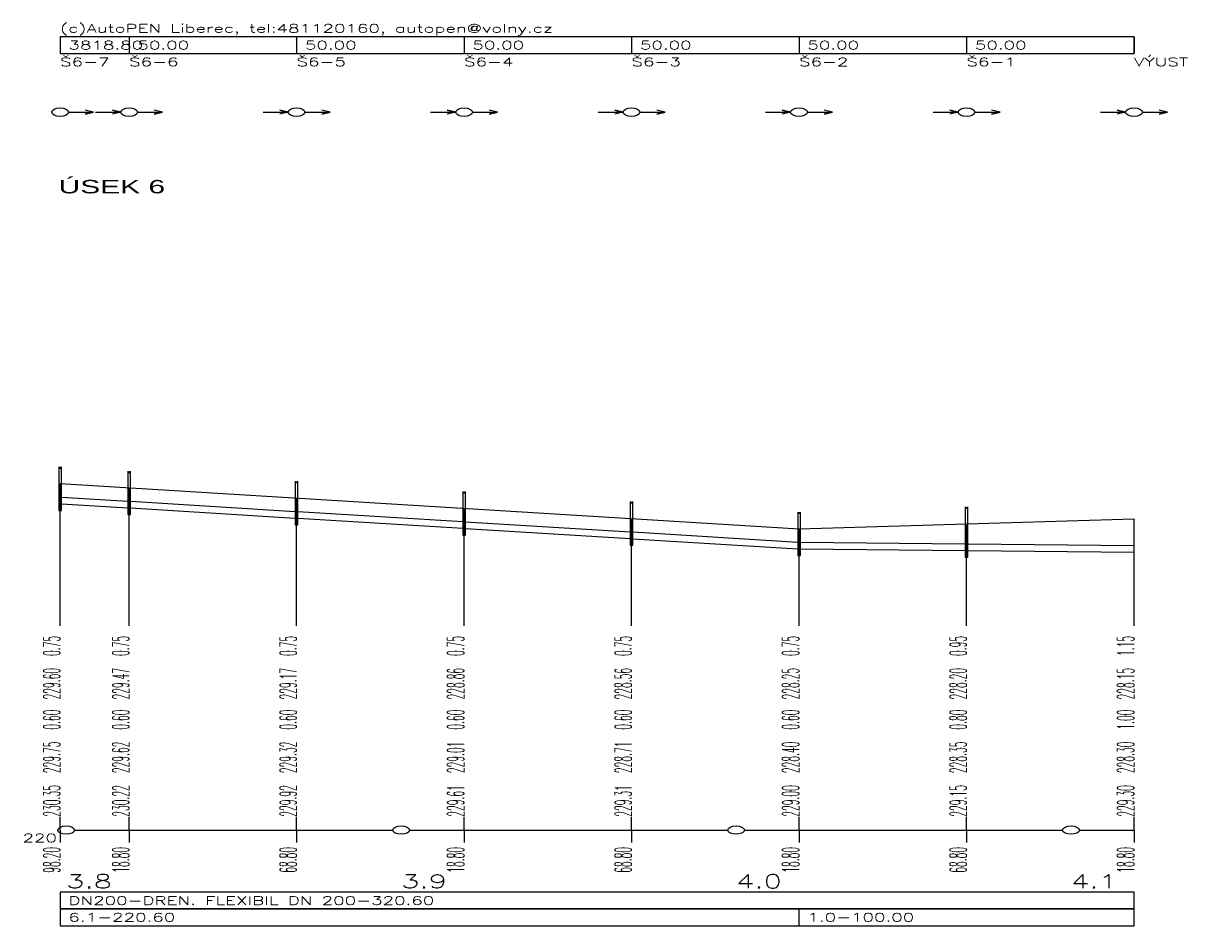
# Model space of a CAD drawing. Header units: metres. Extents: x -642454 to -638417, y -1063890 to -1061935.
# Tile 10 of 11: x -639382 to -639034, y -1062751 to -1062482. Entities that reach past the tile are written whole.
import ezdxf

# ---------------------------------------------------------------- set-up
doc = ezdxf.new("R2010")
doc.units = ezdxf.units.M
for name, color, linetype in [('KOTY', 7, 'Continuous'), ('KOTY_L', 7, 'Continuous'), ('KOTY_N', 7, 'Continuous'), ('KOTY_S', 7, 'Continuous'), ('legenda', 250, 'Continuous'), ('NADPIS_1', 7, 'Continuous'), ('objekty na TV-šachta', 7, 'Continuous'), ('POTRUBI', 1, 'Continuous'), ('ROVINA_100', 7, 'Continuous'), ('ROVINA_K', 7, 'Continuous'), ('ROVINA_L', 1, 'Continuous'), ('ROVINA_O', 1, 'Continuous'), ('SACHTY_N', 7, 'Continuous'), ('SACHTY_R', 1, 'Continuous'), ('SACHTY_SPK', 7, 'Continuous'), ('SACHTY_SPS', 7, 'Continuous'), ('TABULKY_L', 7, 'Continuous'), ('TABULKY_T', 7, 'Continuous'), ('TEREN_L', 3, 'Continuous')]:
    doc.layers.add(name, color=color, linetype=linetype)
doc.styles.add('Legend', font='arial.ttf', dxfattribs={"width": 0.8})
doc.styles.add('STYL_PP', font='ROMANS.SHX')

# ---------------------------------------------------------------- blocks, each defined once
blk = doc.blocks.new('úsek 6')
at = {"layer": 'KOTY_L'}
for p, q in [((0, 65), (0, 103.5)), ((10.3, 65), (10.3, 102.24)), ((35.3, 65), (35.3, 99.18)), ((60.3, 65), (60.3, 96.12)), ((85.3, 65), (85.3, 93.06)), ((160.3, 65), (160.3, 93)), ((135.3, 65), (135.3, 91.5)), ((110.3, 65), (110.3, 90)), ((0, 61), (0, 65)), ((10.3, 61), (10.3, 65)), ((35.3, 61), (35.3, 65)), ((60.3, 61), (60.3, 65)), ((85.3, 61), (85.3, 65)), ((110.3, 61), (110.3, 65)), ((135.3, 61), (135.3, 65)), ((160.3, 61), (160.3, 65)), ((0, 0), (0, 4)), ((10.3, 0), (10.3, 4)), ((35.3, 0), (35.3, 4)), ((60.3, 0), (60.3, 4)), ((85.3, 0), (85.3, 4)), ((110.3, 0), (110.3, 4)), ((135.3, 0), (135.3, 4)), ((160.3, 0), (160.3, 4)), ((0, 0), (0, -3.75)), ((10.3, 0), (10.3, -3.75)), ((35.3, 0), (35.3, -3.75)), ((60.3, 0), (60.3, -3.75)), ((85.3, 0), (85.3, -3.75)), ((110.3, 0), (110.3, -3.75)), ((135.3, 0), (135.3, -3.75)), ((160.3, 0), (160.3, -3.75))]:
    blk.add_line(p, q, dxfattribs=at)
at = {"layer": 'POTRUBI'}
for p, q in [((0.2, 99.48), (10.1, 98.26)), ((0.2, 97.48), (10.1, 96.26)), ((10.5, 98.21), (35.1, 95.2)), ((10.5, 96.21), (35.1, 93.2)), ((35.5, 95.16), (60.1, 92.14)), ((35.5, 93.16), (60.1, 90.14)), ((60.5, 92.1), (85.1, 89.08)), ((60.5, 90.1), (85.1, 87.08)), ((85.5, 89.04), (110.1, 86.02)), ((85.5, 87.04), (110.1, 84.02)), ((110.5, 86), (135.1, 85.5)), ((135.5, 85.5), (160.3, 85)), ((110.5, 84), (135.1, 83.5)), ((135.5, 83.5), (160.3, 83))]:
    blk.add_line(p, q, dxfattribs=at)
at = {"layer": 'ROVINA_L'}
for p, q in [((2.15, 0), (49.65, 0)), ((52.15, 0), (99.65, 0)), ((102.15, 0), (149.65, 0)), ((152.15, 0), (160.3, 0))]:
    blk.add_line(p, q, dxfattribs=at)
at = {"layer": 'ROVINA_O'}
for centre in [(0.9, 0), (50.9, 0), (100.9, 0), (150.9, 0)]:
    blk.add_circle(centre, 1.25, dxfattribs=at)
at = {"layer": 'SACHTY_R'}
for p, q in [((-0.2, 108.5), (-0.2, 95.5)), ((0.2, 95.5), (0.2, 108.5)), ((10.1, 107.2), (10.1, 94.24)), ((10.5, 94.24), (10.5, 107.2)), ((35.1, 104.2), (35.1, 91.18)), ((35.5, 91.18), (35.5, 104.2)), ((60.1, 101.1), (60.1, 88.12)), ((60.5, 88.12), (60.5, 101.1)), ((85.1, 98.1), (85.1, 85.06)), ((85.5, 85.06), (85.5, 98.1)), ((135.1, 96.5), (135.1, 81.5)), ((135.5, 81.5), (135.5, 96.5)), ((-0.2, 95.5), (0.2, 95.5)), ((10.1, 94.24), (10.5, 94.24)), ((110.1, 95), (110.1, 82)), ((110.5, 82), (110.5, 95)), ((35.1, 91.18), (35.5, 91.18)), ((60.1, 88.12), (60.5, 88.12)), ((85.1, 85.06), (85.5, 85.06)), ((110.1, 82), (110.5, 82)), ((135.1, 81.5), (135.5, 81.5))]:
    blk.add_line(p, q, dxfattribs=at)
for points in [[(-0.2, 107.87), (0.2, 107.87), (-0.2, 108.5), (0.2, 108.5)], [(10.1, 106.57), (10.5, 106.57), (10.1, 107.2), (10.5, 107.2)], [(35.1, 103.57), (35.5, 103.57), (35.1, 104.2), (35.5, 104.2)], [(60.1, 100.47), (60.5, 100.47), (60.1, 101.1), (60.5, 101.1)], [(-0.2, 95.5), (0, 95.5), (-0.2, 97.5), (0, 97.5)], [(0, 95.5), (0.2, 95.5), (0, 97.5), (0.2, 97.48)], [(85.1, 97.47), (85.5, 97.47), (85.1, 98.1), (85.5, 98.1)], [(10.1, 94.24), (10.3, 94.24), (10.1, 96.26), (10.3, 96.24)], [(10.3, 94.24), (10.5, 94.24), (10.3, 96.24), (10.5, 96.21)], [(135.1, 95.87), (135.5, 95.87), (135.1, 96.5), (135.5, 96.5)], [(110.1, 94.37), (110.5, 94.37), (110.1, 95), (110.5, 95)], [(35.1, 91.18), (35.3, 91.18), (35.1, 93.2), (35.3, 93.18)], [(35.3, 91.18), (35.5, 91.18), (35.3, 93.18), (35.5, 93.16)], [(60.1, 88.12), (60.3, 88.12), (60.1, 90.14), (60.3, 90.12)], [(60.3, 88.12), (60.5, 88.12), (60.3, 90.12), (60.5, 90.1)], [(85.1, 85.06), (85.3, 85.06), (85.1, 87.08), (85.3, 87.06)], [(85.3, 85.06), (85.5, 85.06), (85.3, 87.06), (85.5, 87.04)], [(110.1, 82), (110.3, 82), (110.1, 84.02), (110.3, 84)], [(110.3, 82), (110.5, 82), (110.3, 84), (110.5, 84)], [(135.1, 81.5), (135.3, 81.5), (135.1, 83.5), (135.3, 83.5)], [(135.3, 81.5), (135.5, 81.5), (135.3, 83.5), (135.5, 83.5)]]:
    blk.add_solid(points, dxfattribs=at)
at = {"layer": 'SACHTY_SPK'}
for centre in [(0, 214.43), (10.3, 214.43), (35.3, 214.43), (60.3, 214.43), (85.3, 214.43), (110.3, 214.43), (135.3, 214.43), (160.3, 214.43)]:
    blk.add_circle(centre, 1.25, dxfattribs=at)
at = {"layer": 'SACHTY_SPS'}
for points in [[(1.25, 214.43), (5, 214.43), (3.75, 213.81), (5, 214.43), (3.75, 215.06)], [(5.3, 214.43), (9.05, 214.43), (7.8, 215.06), (9.05, 214.43), (7.8, 213.81)], [(11.55, 214.43), (15.3, 214.43), (14.05, 213.81), (15.3, 214.43), (14.05, 215.06)], [(30.3, 214.43), (34.05, 214.43), (32.8, 215.06), (34.05, 214.43), (32.8, 213.81)], [(36.55, 214.43), (40.3, 214.43), (39.05, 213.81), (40.3, 214.43), (39.05, 215.06)], [(55.3, 214.43), (59.05, 214.43), (57.8, 215.06), (59.05, 214.43), (57.8, 213.81)], [(61.55, 214.43), (65.3, 214.43), (64.05, 213.81), (65.3, 214.43), (64.05, 215.06)], [(80.3, 214.43), (84.05, 214.43), (82.8, 215.06), (84.05, 214.43), (82.8, 213.81)], [(86.55, 214.43), (90.3, 214.43), (89.05, 213.81), (90.3, 214.43), (89.05, 215.06)], [(105.3, 214.43), (109.05, 214.43), (107.8, 215.06), (109.05, 214.43), (107.8, 213.81)], [(111.55, 214.43), (115.3, 214.43), (114.05, 213.81), (115.3, 214.43), (114.05, 215.06)], [(130.3, 214.43), (134.05, 214.43), (132.8, 215.06), (134.05, 214.43), (132.8, 213.81)], [(136.55, 214.43), (140.3, 214.43), (139.05, 213.81), (140.3, 214.43), (139.05, 215.06)], [(155.3, 214.43), (159.05, 214.43), (157.8, 215.06), (159.05, 214.43), (157.8, 213.81)], [(161.55, 214.43), (165.3, 214.43), (164.05, 213.81), (165.3, 214.43), (164.05, 215.06)]]:
    blk.add_lwpolyline(points, dxfattribs=at)
at = {"layer": 'TABULKY_L'}
for p, q in [((160.3, 236.93), (0, 236.93)), ((0, 236.93), (0, 231.93)), ((0, 236.93), (0, 231.93)), ((10.3, 236.93), (10.3, 231.93)), ((10.3, 236.93), (10.3, 231.93)), ((35.3, 236.93), (35.3, 231.93)), ((35.3, 236.93), (35.3, 231.93)), ((60.3, 236.93), (60.3, 231.93)), ((60.3, 236.93), (60.3, 231.93)), ((85.3, 236.93), (85.3, 231.93)), ((85.3, 236.93), (85.3, 231.93)), ((110.3, 236.93), (110.3, 231.93)), ((110.3, 236.93), (110.3, 231.93)), ((135.3, 236.93), (135.3, 231.93)), ((135.3, 236.93), (135.3, 231.93)), ((160.3, 231.93), (160.3, 236.93)), ((160.3, 236.93), (160.3, 231.93)), ((0, 231.93), (160.3, 231.93)), ((160.3, -18.55), (0, -18.55)), ((0, -18.55), (0, -23.55)), ((160.3, -23.55), (160.3, -18.55)), ((160.3, -23.55), (160.3, -18.55)), ((160.3, -23.55), (0, -23.55)), ((0, -23.55), (0, -28.55)), ((0, -23.55), (160.3, -23.55)), ((110.3, -28.55), (110.3, -23.55)), ((160.3, -28.55), (160.3, -23.55)), ((160.3, -28.55), (160.3, -23.55)), ((0, -28.55), (160.3, -28.55))]:
    blk.add_line(p, q, dxfattribs=at)
at = {"layer": 'TEREN_L'}
for p, q in [((0, 103.5), (110.3, 90)), ((110.3, 90), (160.3, 93))]:
    blk.add_line(p, q, dxfattribs=at)
at = {"layer": 'KOTY', "style": 'STYL_PP', "width": 0.8}
for s, p in [('0.75', (0, 52)), ('0.75', (10.3, 52)), ('0.75', (35.3, 52)), ('0.75', (60.3, 52)), ('0.75', (85.3, 52)), ('0.75', (110.3, 52)), ('0.95', (135.3, 52)), ('1.15', (160.3, 52)), ('229.60', (0, 39)), ('229.47', (10.3, 39)), ('229.17', (35.3, 39)), ('228.86', (60.3, 39)), ('228.56', (85.3, 39)), ('228.25', (110.3, 39)), ('228.20', (135.3, 39)), ('228.15', (160.3, 39)), ('0.60', (0, 30)), ('0.60', (10.3, 30)), ('0.60', (35.3, 30)), ('0.60', (60.3, 30)), ('0.60', (85.3, 30)), ('0.60', (110.3, 30)), ('0.80', (135.3, 30)), ('1.00', (160.3, 30)), ('230.35', (0, 4)), ('230.22', (10.3, 4)), ('229.92', (35.3, 4)), ('229.00', (110.3, 4)), ('229.15', (135.3, 4)), ('229.30', (160.3, 4)), ('229.61', (60.3, 4)), ('229.31', (85.3, 4))]:
    blk.add_text(s, height=2.5, rotation=90, dxfattribs=at).set_placement(p)
at = {"layer": 'KOTY_N', "style": 'STYL_PP', "width": 0.8}
for s, p in [('229.75', (0, 17)), ('229.62', (10.3, 17)), ('229.32', (35.3, 17)), ('229.01', (60.3, 17)), ('228.71', (85.3, 17)), ('228.40', (110.3, 17)), ('228.35', (135.3, 17)), ('228.30', (160.3, 17))]:
    blk.add_text(s, height=2.5, rotation=90, dxfattribs=at).set_placement(p)
at = {"layer": 'KOTY_S', "style": 'STYL_PP', "width": 0.8}
for s, p in [('98.20', (0, -12.75)), ('18.80', (10.3, -12.75)), ('68.80', (35.3, -12.75)), ('18.80', (60.3, -12.75)), ('68.80', (85.3, -12.75)), ('18.80', (110.3, -12.75)), ('68.80', (135.3, -12.75)), ('18.80', (160.3, -12.75))]:
    blk.add_text(s, height=2.5, rotation=90, dxfattribs=at).set_placement(p)
at = {"layer": 'legenda', "style": 'STYL_PP', "width": 0.8}
blk.add_text('(c)AutoPEN Liberec, tel:481120160, autopen@volny.cz', height=2.5, dxfattribs=at).set_placement((0, 238.18))
at = {"layer": 'NADPIS_1', "style": 'Legend', "width": 0.8}
blk.add_text('ÚSEK 6', height=4, dxfattribs=at).set_placement((-0.22, 190.18))
at = {"layer": 'ROVINA_100', "style": 'STYL_PP', "width": 0.8}
for s, p in [('3.8', (0.9, -17.3)), ('3.9', (50.9, -17.3)), ('4.0', (100.9, -17.3)), ('4.1', (150.9, -17.3))]:
    blk.add_text(s, height=4, dxfattribs=at).set_placement(p)
at = {"layer": 'ROVINA_K', "style": 'STYL_PP', "width": 0.8}
blk.add_text('220', height=2.5, dxfattribs=at).set_placement((-5.6, -3.6))
at = {"layer": 'SACHTY_N', "style": 'STYL_PP', "width": 0.8}
for s, p in [('VÝUST', (160.3, 228.18)), ('Š6-7', (0, 228.18)), ('Š6-6', (10.3, 228.18)), ('Š6-5', (35.3, 228.18)), ('Š6-4', (60.3, 228.18)), ('Š6-3', (85.3, 228.18)), ('Š6-2', (110.3, 228.18)), ('Š6-1', (135.3, 228.18))]:
    blk.add_text(s, height=2.5, dxfattribs=at).set_placement(p)
at = {"layer": 'TABULKY_T', "style": 'STYL_PP', "width": 0.8}
for s, p in [('3818.80', (1.25, 233.18)), ('50.00', (11.55, 233.18)), ('50.00', (36.55, 233.18)), ('50.00', (61.55, 233.18)), ('50.00', (86.55, 233.18)), ('50.00', (111.55, 233.18)), ('50.00', (136.55, 233.18)), ('DN200-DREN. FLEXIBIL DN 200-320.60', (1.25, -22.3)), ('6.1-220.60', (1.25, -27.3)), ('1.0-100.00', (111.55, -27.3))]:
    blk.add_text(s, height=2.5, dxfattribs=at).set_placement(p)

msp = doc.modelspace()

# ---------------------------------------------------------------- block references
at = {"layer": 'objekty na TV-šachta', "color": 5, "true_color": 0x0000ff, "xscale": 2}
msp.add_blockref('úsek 6', (-639370.83, -1062722.56), dxfattribs=at)

doc.saveas('drawing.dxf')
